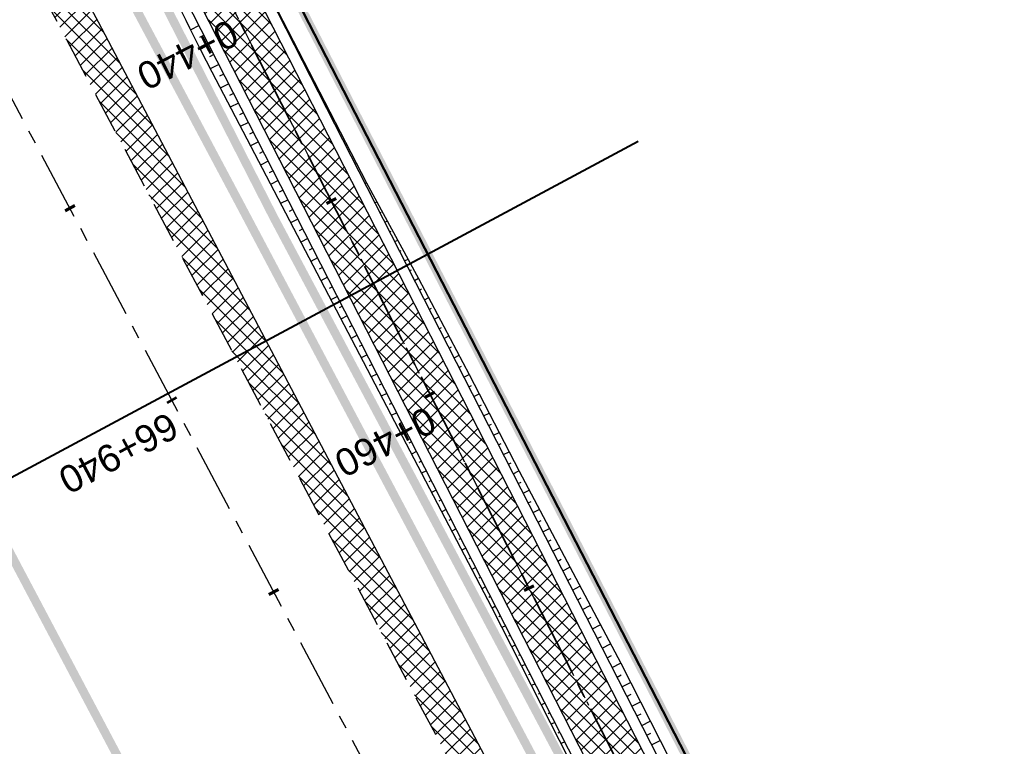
# Model space of a CAD drawing. Header units: metres. Extents: x 7529682 to 7533751, y 5721195 to 5727842.
# Tile 189 of 210: x 7529913 to 7529958, y 5727375 to 5727408. Entities that reach past the tile are written whole.
import ezdxf

# ---------------------------------------------------------------- set-up
doc = ezdxf.new("R2010")
doc.units = ezdxf.units.M
for name, pattern in [('817-dzialki-09-05-04$0$HIDDEN', [0.375, 0.25, -0.125]), ('ACAD_ISO05W100', [33, 24, -3, 0, -3, 0, -3]), ('CENTER', [50.8, 31.75, -6.35, 6.35, -6.35]), ('CENTER2', [28.575, 19.05, -3.175, 3.175, -3.175]), ('HIDDEN', [9.525, 6.35, -3.175])]:
    doc.linetypes.add(name, pattern=pattern)
for name, color, linetype in [('C-DROGI-SYTUACJA', 7, 'Continuous'), ('C-DROGI-SYTUACJA-ETYKIETY', 7, 'Continuous'), ('D-hatch-pobocza', 131, 'Continuous'), ('D-pobocza', 60, 'Continuous'), ('D-rowy', 160, 'Continuous'), ('D-skarpa', 2, 'Continuous'), ('D-skarpa-kreskowanie', 2, 'Continuous')]:
    doc.layers.add(name, color=color, linetype=linetype)
for name, color, linetype, lineweight, true_color in [('D-ewidencja-numery', 7, 'Continuous', 50, 0x40ff00), ('D-hatch-ciag-pieszo-rowerowy', 7, 'Continuous', 13, 0xff9f80), ('D-LR-etap-III', 7, '817-dzialki-09-05-04$0$HIDDEN', 50, 0x00008f), ('D-typowe', 7, 'Continuous', 40, 0x0061c2)]:
    doc.layers.add(name, color=color, linetype=linetype, lineweight=lineweight, true_color=true_color)
for name, color, linetype, lineweight in [('D-krawędzie', 3, 'Continuous', 30), ('D-obrzeża', 2, 'Continuous', 30), ('D-oś', 10, 'CENTER', 30), ('D-pas-drogowy', 7, 'ACAD_ISO05W100', 50)]:
    doc.layers.add(name, color=color, linetype=linetype, lineweight=lineweight)
doc.layers.add('poprzeczki', color=7, linetype='Continuous', true_color=0x0000c7)
doc.styles.get("Standard").update_dxf_attribs({"font": 'arial.ttf'})
pattern_1 = [(45, (0, 0), (-0.33675960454, 0.33675960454), []), (135, (0, 0), (-0.33675960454, -0.33675960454), [])]

# ---------------------------------------------------------------- blocks, each defined once
blk = doc.blocks.new('AeccTickLine')
at = {"color": 0, "linetype": 'ByBlock', "lineweight": -2}
blk.add_line((0, 1), (0, -1), dxfattribs=at)

msp = doc.modelspace()

# ---------------------------------------------------------------- hatches: boundary and pattern name
at = {"layer": 'D-hatch-ciag-pieszo-rowerowy'}
h = msp.add_hatch(dxfattribs=at)
h.set_pattern_fill('ANSI37', color=256, scale=0.15, style=0)
h.set_pattern_definition(pattern_1)
h.paths.add_polyline_path([(7529994.115, 5727270.039), (7529996.409, 5727271.048), (7529995.888, 5727272.04), (7529987.333, 5727287.9), (7529970.791, 5727319.398), (7529945.39, 5727367.318), (7529919.647, 5727417.711), (7529903.693, 5727447.921), (7529879.894, 5727492.595), (7529862.565, 5727525.262), (7529859.536, 5727525.637), (7529877.686, 5727491.422), (7529901.485, 5727446.75), (7529917.429, 5727416.559), (7529943.172, 5727366.164), (7529968.58, 5727318.231), (7529985.127, 5727286.725), (7529993.681, 5727270.865)])
at = {"layer": 'D-hatch-pobocza'}
h = msp.add_hatch(dxfattribs=at)
h.set_pattern_fill('ANSI37', color=256, scale=0.15, style=0)
h.set_pattern_definition(pattern_1)
h.paths.add_polyline_path([(7529905.34, 5727429.09), (7529892.28, 5727453.58), (7529881.53, 5727473.69), (7529872.27, 5727491.4), (7529857.46, 5727519.14), (7529841.38, 5727549.79), (7529827.75, 5727575.78), (7529816.4, 5727596.89), (7529800.43, 5727627.4), (7529788.07, 5727650.98), (7529775.85, 5727673.83), (7529761.3, 5727701.31), (7529749.89, 5727722.83), (7529745.5, 5727731.66), (7529738.971, 5727744.085), (7529737.465, 5727743.316), (7529742.213, 5727734.302), (7529762.326, 5727696.274), (7529777.785, 5727667.006), (7529799.322, 5727626.3), (7529822.193, 5727583.156), (7529846.924, 5727536.347), (7529864.752, 5727502.663), (7529900.459, 5727434.965), (7529935.352, 5727369.308), (7529971.476, 5727300.786), (7529988.361, 5727268.841), (7529990.28, 5727268.6), (7529990.329, 5727268.617), (7529981.66, 5727284.96), (7529968.42, 5727309.6), (7529956.4, 5727332.85), (7529943.52, 5727357.04), (7529932.32, 5727378.32), (7529916.68, 5727408.01)])

# ---------------------------------------------------------------- linework, layer by layer
at = {"layer": 'C-DROGI-SYTUACJA', "color": 10, "linetype": 'CENTER2', "lineweight": 35, "ltscale": 0.2}
msp.add_lwpolyline([(7529714.301, 5727795.865), (7529735.169, 5727756.456, 0.071658), (7529738.529, 5727751.848), (7529739.732, 5727750.614, -0.071785), (7529743.098, 5727745.997), (7529747.739, 5727737.221), (7529774.913, 5727685.825), (7529793.855, 5727649.915), (7529812.38, 5727615.415), (7529837.757, 5727568.892), (7529857.658, 5727531.843), (7529878.79, 5727492.008), (7529902.589, 5727447.335), (7529918.538, 5727417.135), (7529944.281, 5727366.741), (7529969.685, 5727318.815), (7529986.23, 5727287.312), (7529994.785, 5727271.452), (7530014.919, 5727233.118)], format="xyb", dxfattribs=at)
at = {"layer": 'D-ewidencja-numery', "color": 12, "ltscale": 15, "true_color": 0xc70000}
msp.add_lwpolyline([(7529715.573, 5727792.968), (7529717.68, 5727794.024), (7529736.275, 5727758.647), (7529744.511, 5727750.406), (7529750.283, 5727738.55), (7529777.109, 5727687.569), (7529796.515, 5727651.33), (7529814.938, 5727616.793), (7529839.007, 5727572.304), (7529860.618, 5727532.509), (7529882.349, 5727491.504), (7529904.865, 5727449.096), (7529920.747, 5727418.885), (7529946.677, 5727368.547), (7529972.025, 5727320.573), (7529987.74, 5727290.153), (7529996.497, 5727273.662), (7530017.541, 5727234.203)], dxfattribs=at)
at = {"layer": 'D-krawędzie', "linetype": 'HIDDEN', "ltscale": 0.3}
msp.add_lwpolyline([(7529737.465, 5727743.316), (7529742.213, 5727734.302), (7529762.326, 5727696.274), (7529777.785, 5727667.006), (7529799.322, 5727626.3), (7529822.193, 5727583.156), (7529846.924, 5727536.347), (7529864.752, 5727502.663), (7529900.459, 5727434.965), (7529935.352, 5727369.308), (7529971.476, 5727300.786), (7530006.702, 5727234.141)], dxfattribs=at)
at = {"layer": 'D-LR-etap-III', "ltscale": 10, "flags": 128}
msp.add_lwpolyline([(7531750.474, 5723895.103, 0.4, 0.4, 0), (7531750.505, 5723895.13, 0.4, 0.4, 0), (7531682.71, 5724022.92, 0.4, 0.4, 0), (7531619.177, 5724147.204, 0.4, 0.4, 0), (7531592.309, 5724198.489, 0.4, 0.4, 0), (7531553.264, 5724272.919, 0.4, 0.4, 0), (7531504.02, 5724366.79, 0.4, 0.4, 0), (7531482.09, 5724407.62, 0.4, 0.4, 0), (7531412.35, 5724541.183, 0.4, 0.4, 0), (7531388.464, 5724586.93, 0.4, 0.4, 0), (7531345.12, 5724669.94, 0.4, 0.4, 0), (7531127.66, 5725081.67, 0.4, 0.4, 0), (7531059.253, 5725211.041, 0.4, 0.4, 0), (7531008.007, 5725307.954, 0.4, 0.4, 0), (7530964.182, 5725390.836, 0.4, 0.4, 0), (7530914.557, 5725484.684, 0.4, 0.4, 0), (7530865.243, 5725577.494, 0.4, 0.4, 0), (7530840.085, 5725624.059, 0.4, 0.4, 0), (7530802.56, 5725694.925, 0.4, 0.4, 0), (7530755.54, 5725787.51, 0.4, 0.4, 0), (7530708.718, 5725876.303, 0.4, 0.4, 0), (7530695.12, 5725902.09, 0.4, 0.4, 0), (7530642.914, 5726001.078, 0.4, 0.4, 0), (7530634.935, 5726016.147, 0.4, 0.4, 0), (7530610.82, 5726061.93, 0.4, 0.4, 0), (7530610.82, 5726061.93, 0.4, 0.4, 0), (7530607.21, 5726063.51, 0.4, 0.4, 0), (7530597.42, 5726080.68, 0.4, 0.4, 0), (7530591.16, 5726088.44, 0.4, 0.4, 0), (7530581.28, 5726107.21, 0.4, 0.4, 0), (7530571.29, 5726130.56, 0.4, 0.4, 0), (7530549.555, 5726171.527, 0.4, 0.4, 0), (7530531.014, 5726206.474, 0.4, 0.4, 0), (7530516.461, 5726236.017, 0.4, 0.4, 0), (7530500.799, 5726266.141, 0.4, 0.4, 0), (7530491.35, 5726283.94, 0.4, 0.4, 0), (7530482.4, 5726303.41, 0.4, 0.4, 0), (7530482.4, 5726303.41, 0.4, 0.4, 0), (7530450.41, 5726357.28, 0.4, 0.4, 0), (7530397.759, 5726458.5, 0.4, 0.4, 0), (7530334.708, 5726583.665, 0.4, 0.4, 0), (7530303.939, 5726645.168, 0.4, 0.4, 0), (7530300.51, 5726651.778, 0.4, 0.4, 0), (7530289.214, 5726671.967, 0.4, 0.4, 0), (7530281.54, 5726685.57, 0.4, 0.4, 0), (7530261.371, 5726724.163, 0.4, 0.4, 0), (7530254.03, 5726738.21, 0.4, 0.4, 0), (7530197.22, 5726845.06, 0.4, 0.4, 0), (7530194.71, 5726849.15, 0.4, 0.4, 0), (7530195.92, 5726850.75, 0.4, 0.4, 0), (7530170.547, 5726892.961, 0.4, 0.4, 0), (7530143.175, 5726945.066, 0.4, 0.4, 0), (7530105.06, 5727018.32, 0.4, 0.4, 0), (7530100.06, 5727027.16, 0.4, 0.4, 0), (7530062.319, 5727099.625, 0.4, 0.4, 0), (7530015.379, 5727189.42, 0.4, 0.4, 0), (7529983.208, 5727250.207, 0.4, 0.4, 0), (7529953.284, 5727306.747, 0.4, 0.4, 0), (7529900.671, 5727406.159, 0.4, 0.4, 0), (7529890.63, 5727425.131, 0.4, 0.4, 0), (7529875.155, 5727454.426, 0.4, 0.4, 0), (7529857.56, 5727487.787, 0.4, 0.4, 0), (7529835.194, 5727530.193, 0.4, 0.4, 0), (7529811.741, 5727574.662, 0.4, 0.4, 0), (7529792.102, 5727611.923, 0.4, 0.4, 0), (7529768.066, 5727657.47, 0.4, 0.4, 0), (7529755.211, 5727682.131, 0.4, 0.4, 0), (7529753.31, 5727681.13, 0.4, 0.4, 0), (7529739.21, 5727707.77, 0.4, 0.4, 0), (7529735.395, 5727711.252, 0.4, 0.4, 0), (7529725.42, 5727730.2, 0.4, 0.4, 0), (7529723.55, 5727729.88, 0.4, 0.4, 0), (7529695.567, 5727782.932, 0.4, 0.4, 0), (7529717.68, 5727794.024, 0.4, 0.4, 0), (7529736.275, 5727758.647, 0.4, 0.4, 0), (7529736.275, 5727758.647, 0.4, 0.4, 0), (7529744.511, 5727750.406, 0.4, 0.4, 0), (7529744.511, 5727750.406, 0.4, 0.4, 0), (7529750.283, 5727738.55, 0.4, 0.4, 0), (7529777.109, 5727687.569, 0.4, 0.4, 0), (7529796.515, 5727651.33, 0.4, 0.4, 0), (7529814.938, 5727616.793, 0.4, 0.4, 0), (7529839.007, 5727572.304, 0.4, 0.4, 0), (7529860.618, 5727532.509, 0.4, 0.4, 0), (7529882.349, 5727491.504, 0.4, 0.4, 0), (7529904.865, 5727449.096, 0.4, 0.4, 0), (7529920.747, 5727418.885, 0.4, 0.4, 0), (7529946.677, 5727368.547, 0.4, 0.4, 0), (7529972.025, 5727320.573, 0.4, 0.4, 0), (7529987.74, 5727290.153, 0.4, 0.4, 0), (7529996.497, 5727273.662, 0.4, 0.4, 0), (7530017.541, 5727234.203, 0.4, 0.4, 0), (7530033.054, 5727204.864, 0.4, 0.4, 0), (7530051.623, 5727170.223, 0.4, 0.4, 0), (7530069.277, 5727137.016, 0.4, 0.4, 0), (7530089.385, 5727097.534, 0.4, 0.4, 0), (7530109.713, 5727060.747, 0.4, 0.4, 0), (7530136.77, 5727011.64, 0.4, 0.4, 0), (7530162.447, 5726962.744, 0.4, 0.4, 0), (7530187.674, 5726916.992, 0.4, 0.4, 0), (7530207.821, 5726879.335, 0.4, 0.4, 0), (7530230.626, 5726834.519, 0.4, 0.4, 0), (7530262.288, 5726776.618, 0.4, 0.4, 0), (7530277.51, 5726760.213, 0.4, 0.4, 0), (7530286.037, 5726744.107, 0.4, 0.4, 0), (7530288.097, 5726735.884, 0.4, 0.4, 0), (7530290.394, 5726725.047, 0.4, 0.4, 0), (7530296.177, 5726713.583, 0.4, 0.4, 0), (7530302.726, 5726701.182, 0.4, 0.4, 0), (7530325.685, 5726657.466, 0.4, 0.4, 0), (7530343.244, 5726623.649, 0.4, 0.4, 0), (7530360.23, 5726591.747, 0.4, 0.4, 0), (7530383.209, 5726548.059, 0.4, 0.4, 0), (7530406.018, 5726503.606, 0.4, 0.4, 0), (7530427.465, 5726462.62, 0.4, 0.4, 0), (7530447.928, 5726424.388, 0.4, 0.4, 0), (7530471.127, 5726379.921, 0.4, 0.4, 0), (7530490.501, 5726343.033, 0.4, 0.4, 0), (7530509.499, 5726306.733, 0.4, 0.4, 0), (7530529.89, 5726267.244, 0.4, 0.4, 0), (7530543.852, 5726238.99, 0.4, 0.4, 0), (7530554.809, 5726218.944, 0.4, 0.4, 0), (7530559.027, 5726212.223, 0.4, 0.4, 0), (7530563.061, 5726206.41, 0.4, 0.4, 0), (7530566.934, 5726200.464, 0.4, 0.4, 0), (7530569.771, 5726194.902, 0.4, 0.4, 0), (7530571.473, 5726191.282, 0.4, 0.4, 0), (7530572.839, 5726188.025, 0.4, 0.4, 0), (7530575.295, 5726182.035, 0.4, 0.4, 0), (7530579.737, 5726173.306, 0.4, 0.4, 0), (7530583.3, 5726167.41, 0.4, 0.4, 0), (7530593.4, 5726163.33, 0.4, 0.4, 0), (7530598.618, 5726155.264, 0.4, 0.4, 0), (7530608.258, 5726140.497, 0.4, 0.4, 0), (7530603.27, 5726136.83, 0.4, 0.4, 0), (7530606.53, 5726131.84, 0.4, 0.4, 0), (7530604.239, 5726124.217, 0.4, 0.4, 0), (7530605.847, 5726121.63, 0.4, 0.4, 0), (7530608.972, 5726116.164, 0.4, 0.4, 0), (7530618.114, 5726097.791, 0.4, 0.4, 0), (7530651.213, 5726034.96, 0.4, 0.4, 0), (7530670.244, 5725998.611, 0.4, 0.4, 0), (7530698.075, 5725945.953, 0.4, 0.4, 0), (7530716.506, 5725911.305, 0.4, 0.4, 0), (7530735.223, 5725875.667, 0.4, 0.4, 0), (7530752.504, 5725842.155, 0.4, 0.4, 0), (7530778.311, 5725793.501, 0.4, 0.4, 0), (7530797.5, 5725756.382, 0.4, 0.4, 0), (7530812.519, 5725728.289, 0.4, 0.4, 0), (7530820.039, 5725713.16, 0.4, 0.4, 0), (7530822.422, 5725710.194, 0.4, 0.4, 0), (7530833.155, 5725688.801, 0.4, 0.4, 0), (7530849.629, 5725656.159, 0.4, 0.4, 0), (7530867.983, 5725621.964, 0.4, 0.4, 0), (7530872.63, 5725612.888, 0.4, 0.4, 0), (7530880.354, 5725597.595, 0.4, 0.4, 0), (7530883.839, 5725593.389, 0.4, 0.4, 0), (7530891.782, 5725587.763, 0.4, 0.4, 0), (7530895.039, 5725584.281, 0.4, 0.4, 0), (7530897.034, 5725580.941, 0.4, 0.4, 0), (7530900.952, 5725579.946, 0.4, 0.4, 0), (7530904.81, 5725571.977, 0.4, 0.4, 0), (7530903.682, 5725568.566, 0.4, 0.4, 0), (7530908.901, 5725558.845, 0.4, 0.4, 0), (7530910.252, 5725545.672, 0.4, 0.4, 0), (7530912.873, 5725538.646, 0.4, 0.4, 0), (7530945.278, 5725478.464, 0.4, 0.4, 0), (7530959.692, 5725450.246, 0.4, 0.4, 0), (7531002.827, 5725368.192, 0.4, 0.4, 0), (7531044.704, 5725290.314, 0.4, 0.4, 0), (7531064.099, 5725253.213, 0.4, 0.4, 0), (7531083.01, 5725216.678, 0.4, 0.4, 0), (7531113.013, 5725158.466, 0.4, 0.4, 0), (7531137.364, 5725113.071, 0.4, 0.4, 0), (7531150.831, 5725086.712, 0.4, 0.4, 0), (7531159.746, 5725076.641, 0.4, 0.4, 0), (7531166.31, 5725074.58, 0.4, 0.4, 0), (7531172.29, 5725062.58, 0.4, 0.4, 0), (7531170.59, 5725055.606, 0.4, 0.4, 0), (7531173.733, 5725044.081, 0.4, 0.4, 0), (7531215.342, 5724964.86, 0.4, 0.4, 0), (7531238.054, 5724921.685, 0.4, 0.4, 0), (7531262.39, 5724875.283, 0.4, 0.4, 0), (7531295.587, 5724811.266, 0.4, 0.4, 0), (7531348.488, 5724712.363, 0.4, 0.4, 0), (7531363.741, 5724682.684, 0.4, 0.4, 0), (7531366.987, 5724675.865, 0.4, 0.4, 0), (7531382.541, 5724646.111, 0.4, 0.4, 0), (7531401.299, 5724610.875, 0.4, 0.4, 0), (7531428.965, 5724558.862, 0.4, 0.4, 0), (7531449.111, 5724520.398, 0.4, 0.4, 0), (7531477.293, 5724465.831, 0.4, 0.4, 0), (7531500.996, 5724421.113, 0.4, 0.4, 0), (7531512.122, 5724400.549, 0.4, 0.4, 0), (7531513.782, 5724396.757, 0.4, 0.4, 0), (7531526.32, 5724379.39, 0.4, 0.4, 0), (7531566.784, 5724302.736, 0.4, 0.4, 0), (7531612.277, 5724225.61, 0.4, 0.4, 0), (7531620.493, 5724210.548, 0.4, 0.4, 0), (7531631.578, 5724196.258, 0.4, 0.4, 0), (7531653.484, 5724152.434, 0.4, 0.4, 0), (7531661.151, 5724128.494, 0.4, 0.4, 0), (7531673.881, 5724101.186, 0.4, 0.4, 0), (7531684.691, 5724081.184, 0.4, 0.4, 0), (7531699.212, 5724051.17, 0.4, 0.4, 0), (7531704.034, 5724040.584, 0.4, 0.4, 0), (7531704.034, 5724040.584, 0.4, 0.4, 0), (7531703.913, 5724037.17, 0.4, 0.4, 0), (7531736.42, 5723969.232, 0.4, 0.4, 0), (7531738.285, 5723967.699, 0.4, 0.4, 0), (7531742.181, 5723962.346, 0.4, 0.4, 0), (7531744.286, 5723958.616, 0.4, 0.4, 0), (7531755.393, 5723944.193, 0.4, 0.4, 0), (7531758.69, 5723936.76, 0.4, 0.4, 0), (7531780.08, 5723929.25, 0.4, 0.4, 0), (7531792.612, 5723906.338, 0.4, 0.4, 0), (7531792.612, 5723906.338, 0.4, 0.4, 0), (7531756.962, 5723883.055, 0.4, 0.4, 0), (7531750.46, 5723895.13, 0.4, 0.4, 0), (7531750.46, 5723895.13, 0, 0, 0)], format="xyseb", dxfattribs=at)
at = {"layer": 'D-obrzeża'}
for points in [[(7529996.408, 5727271.05), (7529995.888, 5727272.04), (7529987.333, 5727287.9), (7529970.791, 5727319.398), (7529945.39, 5727367.318), (7529919.647, 5727417.711), (7529903.693, 5727447.921), (7529879.894, 5727492.595), (7529858.761, 5727532.432), (7529838.856, 5727569.487), (7529813.479, 5727616.01), (7529794.958, 5727650.503), (7529776.019, 5727686.408), (7529748.844, 5727737.805), (7529744.118, 5727746.741, 0.071785), (7529740.753, 5727751.358), (7529739.549, 5727752.592, -0.071658), (7529736.189, 5727757.2), (7529717.235, 5727792.995)], [(7530013.813, 5727232.534), (7529993.681, 5727270.865), (7529985.127, 5727286.725), (7529968.58, 5727318.231), (7529943.172, 5727366.164), (7529917.429, 5727416.559), (7529901.485, 5727446.75), (7529877.686, 5727491.422), (7529856.555, 5727531.255), (7529836.657, 5727568.297), (7529811.281, 5727614.82), (7529792.751, 5727649.328), (7529773.808, 5727685.242), (7529746.633, 5727736.639), (7529746.633, 5727736.639), (7529742.077, 5727745.253, 0.071785), (7529738.712, 5727749.87), (7529737.508, 5727751.104, -0.071658), (7529734.148, 5727755.712), (7529715.008, 5727791.858)]]:
    msp.add_lwpolyline(points, format="xyb", dxfattribs=at)
at = {"layer": 'D-oś', "ltscale": 0.1}
msp.add_lwpolyline([(7530003.607, 5727232.506), (7529968.381, 5727299.153), (7529932.259, 5727367.671), (7529897.365, 5727433.327), (7529861.657, 5727501.028), (7529843.829, 5727534.712), (7529819.1, 5727581.518), (7529796.228, 5727624.663), (7529774.69, 5727665.371), (7529759.232, 5727694.637), (7529739.12, 5727732.663), (7529700.238, 5727806.043)], dxfattribs=at)
at = {"layer": 'D-oś', "ltscale": 0.03}
msp.add_lwpolyline([(7529714.301, 5727795.865), (7529735.169, 5727756.456, 0.071658), (7529738.529, 5727751.848), (7529739.732, 5727750.614, -0.071785), (7529743.098, 5727745.997), (7529747.739, 5727737.221), (7529774.913, 5727685.825), (7529793.855, 5727649.915), (7529812.38, 5727615.415), (7529837.757, 5727568.892), (7529857.658, 5727531.843), (7529878.79, 5727492.008), (7529902.589, 5727447.335), (7529918.538, 5727417.135), (7529944.281, 5727366.741), (7529969.685, 5727318.815), (7529986.23, 5727287.312), (7529994.785, 5727271.452), (7530014.919, 5727233.118)], format="xyb", dxfattribs=at)
at = {"layer": 'D-pas-drogowy', "ltscale": 0.2, "flags": 128}
msp.add_lwpolyline([(7531633.019, 5724182.834, 0.4, 0.4, 0), (7531617.559, 5724211.608, 0.4, 0.4, 0), (7531566.784, 5724302.736, 0.4, 0.4, 0), (7531538.419, 5724356.47, 0.4, 0.4, 0), (7531526.32, 5724379.39, 0.4, 0.4, 0), (7531516.102, 5724393.607, 0.4, 0.4, 0.001485), (7531513.78, 5724396.838, 0.4, 0.4, 0), (7531501.87, 5724413.41, 0.4, 0.4, 0), (7531474.926, 5724464.508, 0.4, 0.4, 0), (7531446.2, 5724518.992, 0.4, 0.4, 0), (7531424.962, 5724559.262, 0.4, 0.4, 0), (7531398.444, 5724609.566, 0.4, 0.4, 0), (7531379.647, 5724645.216, 0.4, 0.4, 0), (7531365.23, 5724672.56, 0.4, 0.4, 0), (7531341.306, 5724717.915, 0.4, 0.4, 0), (7531312.9, 5724771.789, 0.4, 0.4, 0), (7531292.591, 5724810.307, 0.4, 0.4, 0), (7531259.392, 5724873.271, 0.4, 0.4, 0), (7531233.74, 5724921.923, 0.4, 0.4, 0), (7531203.073, 5724980.092, 0.4, 0.4, 0), (7531173.471, 5725036.225, 0.4, 0.4, 0), (7531168.27, 5725046.09, 0.4, 0.4, 0), (7531172.29, 5725062.58, 0.4, 0.4, 0), (7531166.31, 5725074.58, 0.4, 0.4, 0), (7531150.32, 5725079.6, 0.4, 0.4, 0), (7531141.5, 5725096.43, 0.4, 0.4, 0), (7531109.312, 5725157.814, 0.4, 0.4, 0), (7531086.641, 5725201.048, 0.4, 0.4, 0), (7531059.198, 5725253.384, 0.4, 0.4, 0), (7531028.207, 5725312.489, 0.4, 0.4, 0), (7530999.105, 5725367.99, 0.4, 0.4, 0), (7530956.248, 5725449.725, 0.4, 0.4, 0), (7530924.398, 5725510.464, 0.4, 0.4, 0), (7530897.51, 5725561.74, 0.4, 0.4, 0), (7530894.46, 5725566.14, 0.4, 0.4, 0), (7530892.16, 5725570.49, 0.4, 0.4, 0), (7530869.363, 5725613.307, 0.4, 0.4, 0), (7530861.694, 5725627.705, 0.4, 0.4, 0), (7530852.74, 5725644.52, 0.4, 0.4, 0), (7530831.51, 5725684.2, 0.4, 0.4, 0), (7530811.13, 5725722.52, 0.4, 0.4, 0), (7530792.348, 5725757.941, 0.4, 0.4, 0), (7530768.03, 5725803.8, 0.4, 0.4, 0), (7530748.769, 5725840.179, 0.4, 0.4, 0), (7530727.7, 5725879.97, 0.4, 0.4, 0), (7530712.098, 5725909.545, 0.4, 0.4, 0), (7530693.644, 5725944.645, 0.4, 0.4, 0), (7530665.702, 5725997.539, 0.4, 0.4, 0), (7530641.76, 5726042.88, 0.4, 0.4, 0), (7530616.5, 5726091.48, 0.4, 0.4, 0), (7530604.628, 5726114.32, 0.4, 0.4, -0.007763), (7530602.5, 5726118.43, 0.4, 0.4, 0), (7530603.992, 5726123.395, 0.4, 0.4, 0), (7530606.53, 5726131.84, 0.4, 0.4, 0), (7530603.27, 5726136.83, 0.4, 0.4, 0), (7530593.776, 5726151.369, 0.4, 0.4, 0), (7530590.203, 5726156.84, 0.4, 0.4, 0), (7530583.3, 5726167.41, 0.4, 0.4, 0), (7530580.578, 5726170.428, 0.4, 0.4, 0), (7530575.85, 5726175.67, 0.4, 0.4, 0), (7530569.01, 5726186.66, 0.4, 0.4, 0), (7530562.555, 5726199.189, 0.4, 0.4, 0), (7530555.67, 5726211.39, 0.4, 0.4, 0), (7530548.29, 5726224.23, 0.4, 0.4, 0), (7530540.58, 5726237.71, 0.4, 0.4, 0), (7530532.68, 5726252.65, 0.4, 0.4, 0), (7530524.06, 5726269.35, 0.4, 0.4, 0), (7530502.82, 5726309.91, 0.4, 0.4, 0), (7530488.83, 5726336.63, 0.4, 0.4, 0), (7530466.03, 5726380.16, 0.4, 0.4, 0), (7530438.47, 5726432.77, 0.4, 0.4, 0), (7530424.53, 5726459.09, 0.4, 0.4, 0), (7530401.63, 5726502.97, 0.4, 0.4, 0), (7530383.38, 5726538.06, 0.4, 0.4, 0), (7530353.97, 5726593.52, 0.4, 0.4, 0), (7530338.47, 5726622.74, 0.4, 0.4, 0), (7530322.01, 5726653.88, 0.4, 0.4, 0), (7530297.54, 5726700.33, 0.4, 0.4, 0), (7530287.38, 5726719.6, 0.4, 0.4, 0), (7530285.95, 5726722.316, 0.4, 0.4, 0), (7530280.26, 5726733.12, 0.4, 0.4, 0), (7530266.73, 5726758.74, 0.4, 0.4, 0), (7530260.42, 5726770.47, 0.4, 0.4, 0), (7530253.25, 5726783.82, 0.4, 0.4, 0), (7530244.95, 5726799.33, 0.4, 0.4, 0), (7530239.39, 5726808.49, 0.4, 0.4, 0), (7530238.29, 5726807.9, 0.4, 0.4, 0), (7530218.11, 5726850.67, 0.4, 0.4, 0), (7530175.907, 5726928.168, 0.4, 0.4, 0), (7530096.68, 5727076.15, 0.4, 0.4, 0), (7530094.68, 5727079.89, 0.4, 0.4, 0), (7530064.597, 5727135.523, 0.4, 0.4, 0), (7530046.731, 5727168.892, 0.4, 0.4, 0), (7530025.803, 5727208.461, 0.4, 0.4, 0), (7530012.847, 5727232.979, 0.4, 0.4, 0), (7529994.15, 5727268.45, 0.4, 0.4, 0), (7529981.671, 5727291.93, 0.4, 0.4, 0), (7529949.89, 5727351.73, 0.4, 0.4, 0), (7529924.75, 5727399.03, 0.4, 0.4, 0), (7529915.516, 5727417.1, 0.4, 0.4, 0), (7529885.83, 5727475.19, 0.4, 0.4, 0), (7529862.56, 5727519.97, 0.4, 0.4, 0), (7529852.985, 5727538.191, 0.4, 0.4, 0), (7529836.513, 5727569.511, 0.4, 0.4, 0), (7529815.369, 5727609.141, 0.4, 0.4, 0), (7529792.795, 5727651.247, 0.4, 0.4, 0), (7529774.199, 5727685.858, 0.4, 0.4, 0), (7529746.966, 5727736.059, 0.4, 0.4, 0), (7529733.92, 5727757.62, 0.4, 0.4, 0), (7529708.607, 5727806.389, 0.4, 0.4, 0), (7529688.492, 5727796.345, 0.4, 0.4, 0), (7529723.55, 5727729.88, 0.4, 0.4, 0), (7529725.42, 5727730.2, 0.4, 0.4, 0), (7529735.38, 5727711.28, 0.4, 0.4, 0), (7529739.21, 5727707.77, 0.4, 0.4, 0), (7529753.31, 5727681.13, 0.4, 0.4, 0), (7529755.178, 5727682.114, 0.4, 0.4, 0), (7529792.102, 5727611.923, 0.4, 0.4, 0), (7529811.741, 5727574.662, 0.4, 0.4, 0), (7529835.194, 5727530.193, 0.4, 0.4, 0), (7529857.56, 5727487.787, 0.4, 0.4, 0), (7529875.155, 5727454.426, 0.4, 0.4, 0), (7529890.63, 5727425.131, 0.4, 0.4, 0), (7529900.671, 5727406.159, 0.4, 0.4, 0), (7529953.284, 5727306.747, 0.4, 0.4, 0), (7529983.208, 5727250.207, 0.4, 0.4, 0), (7530015.379, 5727189.42, 0.4, 0.4, 0), (7530062.319, 5727099.625, 0.4, 0.4, 0), (7530100.06, 5727027.16, 0.4, 0.4, 0), (7530105.06, 5727018.32, 0.4, 0.4, 0), (7530143.175, 5726945.066, 0.4, 0.4, 0), (7530170.547, 5726892.961, 0.4, 0.4, 0), (7530195.92, 5726850.75, 0.4, 0.4, 0), (7530194.71, 5726849.15, 0.4, 0.4, 0), (7530197.22, 5726845.06, 0.4, 0.4, 0), (7530254.03, 5726738.21, 0.4, 0.4, 0), (7530261.371, 5726724.163, 0.4, 0.4, 0), (7530281.54, 5726685.57, 0.4, 0.4, 0), (7530289.214, 5726671.967, 0.4, 0.4, 0), (7530300.51, 5726651.778, 0.4, 0.4, 0), (7530303.939, 5726645.168, 0.4, 0.4, 0), (7530334.708, 5726583.665, 0.4, 0.4, 0), (7530397.759, 5726458.5, 0.4, 0.4, 0), (7530450.41, 5726357.28, 0.4, 0.4, 0), (7530482.4, 5726303.41, 0.4, 0.4, 0), (7530483.688, 5726301.003, 0.4, 0.4, 0), (7530491.35, 5726283.94, 0.4, 0.4, 0), (7530512.67, 5726243.78, 0.4, 0.4, 0), (7530529.43, 5726209.46, 0.4, 0.4, 0), (7530571.29, 5726130.56, 0.4, 0.4, 0), (7530581.28, 5726107.21, 0.4, 0.4, 0), (7530591.16, 5726088.44, 0.4, 0.4, 0), (7530597.42, 5726080.68, 0.4, 0.4, 0), (7530607.21, 5726063.51, 0.4, 0.4, 0), (7530610.82, 5726061.93, 0.4, 0.4, 0), (7530634.935, 5726016.147, 0.4, 0.4, 0), (7530642.914, 5726001.078, 0.4, 0.4, 0), (7530695.12, 5725902.09, 0.4, 0.4, 0), (7530708.718, 5725876.303, 0.4, 0.4, 0), (7530755.54, 5725787.51, 0.4, 0.4, 0), (7530802.56, 5725694.925, 0.4, 0.4, 0), (7530840.085, 5725624.059, 0.4, 0.4, 0), (7530865.243, 5725577.494, 0.4, 0.4, 0), (7530914.557, 5725484.684, 0.4, 0.4, 0), (7530964.182, 5725390.836, 0.4, 0.4, 0), (7531008.007, 5725307.954, 0.4, 0.4, 0), (7531059.253, 5725211.041, 0.4, 0.4, 0), (7531127.66, 5725081.67, 0.4, 0.4, 0), (7531345.12, 5724669.94, 0.4, 0.4, 0), (7531388.464, 5724586.93, 0.4, 0.4, 0), (7531412.35, 5724541.183, 0.4, 0.4, 0), (7531482.09, 5724407.62, 0.4, 0.4, 0), (7531504.02, 5724366.79, 0.4, 0.4, 0), (7531519.374, 5724337.52, 0.4, 0.4, 0), (7531563.749, 5724252.932, 0.4, 0.4, 0), (7531602.175, 5724179.681, 0.4, 0.4, 0), (7531619.177, 5724147.204, 0.4, 0.4, 0), (7531625.038, 5724135.635, 0.4, 0.4, 0), (7531656.796, 5724073.316, 0.4, 0.4, 0), (7531675.12, 5724037.36, 0.4, 0.4, 0), (7531682.71, 5724022.92, 0.4, 0.4, 0), (7531705.565, 5723979.811, 0.4, 0.4, 0), (7531736.606, 5723921.262, 0.4, 0.4, 0), (7531750.46, 5723895.13, 0.4, 0.4, 0), (7531740.77, 5723886.56, 0.4, 0.4, 0), (7531732.86, 5723885, 0.4, 0.4, 0), (7531722.18, 5723887.77, 0.4, 0.4, 0), (7531729.87, 5723862.17, 0.4, 0.4, 0), (7531742.92, 5723861.93, 0.4, 0.4, 0), (7531763.71, 5723859.52, 0.4, 0.4, 0), (7531768.42, 5723854.12, 0.4, 0.4, 0), (7531787.42, 5723817.97, 0.4, 0.4, 0), (7531795.57, 5723809.82, 0.4, 0.4, 0), (7531816.347, 5723819.85, 0.4, 0.4, 0), (7531816.347, 5723819.85, 0.4, 0.4, 0), (7531805.06, 5723843.23, 0.4, 0.4, 0), (7531803.61, 5723886.23, 0.4, 0.4, 0), (7531803.61, 5723886.23, 0.4, 0.4, 0), (7531780.08, 5723929.25, 0.4, 0.4, 0), (7531758.69, 5723936.76, 0.4, 0.4, 0), (7531749.359, 5723946.412, 0.4, 0.4, 0), (7531742.71, 5723953.29, 0.4, 0.4, 0), (7531735.177, 5723967.878, 0.4, 0.4, 0), (7531722.37, 5723992.68, 0.4, 0.4, 0), (7531705.042, 5724030.886, 0.4, 0.4, 0), (7531699.47, 5724043.17, 0.4, 0.4, 0), (7531692.69, 5724058.11, 0.4, 0.4, 0), (7531679.672, 5724084.017, 0.4, 0.4, 0), (7531674.55, 5724094.21, 0.4, 0.4, 0), (7531666.633, 5724114.003, 0.4, 0.4, 0), (7531649, 5724153.82, 0.4, 0.4, 0), (7531641.49, 5724149.34, 0.4, 0.4, 0), (7531626.04, 5724179.34, 0.4, 0.4, 0), (7531633.03, 5724182.84, 0, 0, 0)], format="xyseb", dxfattribs=at)
at = {"layer": 'D-pobocza'}
for points in [[(7529719.962, 5727788.914), (7529736.631, 5727757.434, 0.071658), (7529739.907, 5727752.941), (7529741.111, 5727751.707, -0.071785), (7529744.56, 5727746.975), (7529749.286, 5727738.039), (7529776.461, 5727686.642), (7529795.4, 5727650.738), (7529813.919, 5727616.248), (7529839.296, 5727569.725), (7529859.202, 5727532.667), (7529880.335, 5727492.83), (7529904.135, 5727448.155), (7529920.091, 5727417.942), (7529945.833, 5727367.549), (7529971.233, 5727319.631), (7529987.775, 5727288.135), (7529996.33, 5727272.275), (7529996.866, 5727271.253)], [(7529718.045, 5727785.054), (7529733.706, 5727755.478, 0.071658), (7529737.151, 5727750.754), (7529738.354, 5727749.521, -0.071785), (7529741.635, 5727745.019), (7529746.191, 5727736.405), (7529773.366, 5727685.008), (7529792.31, 5727649.093), (7529810.841, 5727614.582), (7529836.218, 5727568.059), (7529856.114, 5727531.019), (7529877.245, 5727491.187), (7529901.043, 5727446.515), (7529916.985, 5727416.328), (7529942.728, 5727365.933), (7529968.137, 5727317.998), (7529984.685, 5727286.49), (7529993.24, 5727270.63), (7529993.656, 5727269.837)]]:
    msp.add_lwpolyline(points, format="xyb", dxfattribs=at)
at = {"layer": 'D-pobocza', "linetype": 'ByBlock'}
msp.add_lwpolyline([(7529990.329, 5727268.617), (7529981.66, 5727284.96), (7529968.42, 5727309.6), (7529956.4, 5727332.85), (7529943.52, 5727357.04), (7529932.32, 5727378.32), (7529916.68, 5727408.01), (7529905.34, 5727429.09), (7529892.28, 5727453.58), (7529881.53, 5727473.69), (7529872.27, 5727491.4), (7529857.46, 5727519.14), (7529841.38, 5727549.79), (7529827.75, 5727575.78), (7529816.4, 5727596.89), (7529800.43, 5727627.4), (7529788.07, 5727650.98), (7529775.85, 5727673.83), (7529761.3, 5727701.31), (7529749.89, 5727722.83), (7529745.5, 5727731.66), (7529738.971, 5727744.085), (7529737.465, 5727743.316)], dxfattribs=at)
at = {"layer": 'D-rowy', "linetype": 'HIDDEN', "ltscale": 0.1, "const_width": 0.4, "flags": 128}
msp.add_lwpolyline([(7530210.965, 5726857.162), (7530158.809, 5726954.52), (7530122.465, 5727022.753), (7530095.922, 5727072.859), (7530086.314, 5727091.113), (7530063.16, 5727134.709), (7530033.596, 5727190.759), (7530021.34, 5727213.676), (7530002.619, 5727249.036), (7529995.396, 5727262.503), (7529988.789, 5727275.206), (7529976.334, 5727299.006), (7529958.125, 5727333.488), (7529939.362, 5727369.129), (7529923.146, 5727399.734), (7529918.219, 5727408.985), (7529909.126, 5727427.527), (7529905.376, 5727434.673), (7529896.192, 5727451.152), (7529887.557, 5727467.231), (7529877.124, 5727486.657), (7529866.166, 5727506.778), (7529855.76, 5727526.176), (7529840.707, 5727554.898), (7529824.518, 5727585.588), (7529810.515, 5727612.292), (7529795.682, 5727640.077), (7529780.379, 5727668.69), (7529772.315, 5727684.078), (7529762.635, 5727702.447), (7529747.007, 5727732.117), (7529740.676, 5727744.954)], dxfattribs=at)
at = {"layer": 'D-skarpa', "linetype": 'Continuous'}
for points in [[(7529918.615, 5727412.131, -0.013727), (7529921.375, 5727406.728), (7529921.898, 5727405.722), (7529934.782, 5727381.088), (7529937.056, 5727376.634), (7529942.542, 5727365.853), (7529943.911, 5727363.259), (7529945.765, 5727359.746), (7529946.234, 5727358.832), (7529948.588, 5727354.421), (7529958.042, 5727336.796)], [(7529924.932, 5727408.545), (7529929.032, 5727400.609), (7529931.425, 5727396.216), (7529933.758, 5727391.794), (7529936.049, 5727387.349), (7529940.728, 5727378.51), (7529942.996, 5727374.054), (7529946.246, 5727367.745), (7529947.581, 5727365.205), (7529949.38, 5727361.662), (7529949.855, 5727360.751), (7529952.127, 5727356.296), (7529954.467, 5727351.878), (7529956.82, 5727347.466, 0.000197), (7529963.888, 5727334.236)]]:
    msp.add_lwpolyline(points, format="xyb", dxfattribs=at)
at = {"layer": 'D-skarpa-kreskowanie', "linetype": 'Continuous'}
for p, q in [((7529921.317, 5727407.848, 107.758), (7529920.909, 5727407.64, 107.452)), ((7529921.544, 5727407.403, 107.758), (7529921.341, 5727407.299, 107.606)), ((7529925.338, 5727407.716, 107.901), (7529925.319, 5727407.707, 107.888)), ((7529921.772, 5727406.958, 107.759), (7529921.364, 5727406.75, 107.454)), ((7529925.562, 5727407.269, 107.895), (7529925.554, 5727407.265, 107.891)), ((7529921.999, 5727406.513, 107.759), (7529921.797, 5727406.409, 107.607)), ((7529925.79, 5727406.824, 107.889), (7529925.774, 5727406.816, 107.884)), ((7529922.227, 5727406.067, 107.758), (7529921.825, 5727405.862, 107.457)), ((7529926.018, 5727406.379, 107.883), (7529926.01, 5727406.375, 107.883)), ((7529926.229, 5727405.926, 107.881), (7529926.245, 5727405.934, 107.877)), ((7529922.454, 5727405.622, 107.756), (7529922.255, 5727405.52, 107.607)), ((7529926.457, 5727405.48, 107.879), (7529926.465, 5727405.485, 107.874)), ((7529922.682, 5727405.177, 107.754), (7529922.288, 5727404.976, 107.459)), ((7529926.684, 5727405.035, 107.877), (7529926.701, 5727405.044, 107.864)), ((7529922.909, 5727404.731, 107.752), (7529922.714, 5727404.632, 107.606)), ((7529926.912, 5727404.59, 107.875), (7529926.923, 5727404.596, 107.867)), ((7529923.137, 5727404.286, 107.75), (7529922.752, 5727404.09, 107.462)), ((7529927.139, 5727404.145, 107.873), (7529927.166, 5727404.159, 107.853)), ((7529923.364, 5727403.841, 107.748), (7529923.174, 5727403.744, 107.606)), ((7529927.367, 5727403.699, 107.871), (7529927.383, 5727403.708, 107.859)), ((7529923.591, 5727403.396, 107.747), (7529923.215, 5727403.203, 107.465)), ((7529927.594, 5727403.254, 107.869), (7529927.632, 5727403.273, 107.841)), ((7529923.819, 5727402.95, 107.745), (7529923.633, 5727402.855, 107.605)), ((7529927.821, 5727402.809, 107.867), (7529927.843, 5727402.82, 107.851)), ((7529924.046, 5727402.505, 107.743), (7529923.679, 5727402.317, 107.467)), ((7529928.049, 5727402.364, 107.865), (7529928.097, 5727402.388, 107.829)), ((7529924.274, 5727402.06, 107.741), (7529924.092, 5727401.967, 107.605)), ((7529928.276, 5727401.918, 107.863), (7529928.303, 5727401.932, 107.844)), ((7529924.501, 5727401.615, 107.739), (7529924.142, 5727401.431, 107.47)), ((7529928.504, 5727401.473, 107.862), (7529928.562, 5727401.503, 107.818)), ((7529924.729, 5727401.169, 107.737), (7529924.551, 5727401.079, 107.604)), ((7529928.731, 5727401.028, 107.86), (7529928.763, 5727401.044, 107.836)), ((7529924.956, 5727400.724, 107.735), (7529924.606, 5727400.545, 107.473)), ((7529928.959, 5727400.583, 107.858), (7529929.028, 5727400.618, 107.806)), ((7529925.184, 5727400.279, 107.733), (7529925.01, 5727400.19, 107.604)), ((7529929.186, 5727400.137, 107.856), (7529929.226, 5727400.158, 107.826)), ((7529925.411, 5727399.834, 107.731), (7529925.069, 5727399.659, 107.475)), ((7529929.414, 5727399.692, 107.854), (7529929.506, 5727399.739, 107.785)), ((7529925.639, 5727399.388, 107.73), (7529925.47, 5727399.302, 107.603)), ((7529929.641, 5727399.247, 107.852), (7529929.693, 5727399.273, 107.813)), ((7529925.866, 5727398.943, 107.728), (7529925.533, 5727398.773, 107.478)), ((7529929.869, 5727398.801, 107.85), (7529929.984, 5727398.861, 107.764)), ((7529926.093, 5727398.498, 107.726), (7529925.929, 5727398.414, 107.603)), ((7529930.096, 5727398.356, 107.848), (7529930.16, 5727398.389, 107.801)), ((7529926.321, 5727398.052, 107.724), (7529925.996, 5727397.886, 107.481)), ((7529930.323, 5727397.911, 107.846), (7529930.463, 5727397.982, 107.742)), ((7529926.548, 5727397.607, 107.722), (7529926.388, 5727397.525, 107.602)), ((7529930.551, 5727397.466, 107.845), (7529930.626, 5727397.504, 107.788)), ((7529926.776, 5727397.162, 107.72), (7529926.46, 5727397, 107.483)), ((7529930.778, 5727397.02, 107.843), (7529930.941, 5727397.104, 107.721)), ((7529927.003, 5727396.717, 107.718), (7529926.847, 5727396.637, 107.601)), ((7529931.006, 5727396.575, 107.841), (7529931.093, 5727396.62, 107.775)), ((7529927.231, 5727396.271, 107.716), (7529926.923, 5727396.114, 107.486)), ((7529931.233, 5727396.13, 107.839), (7529931.42, 5727396.225, 107.699)), ((7529927.458, 5727395.826, 107.714), (7529927.306, 5727395.749, 107.601)), ((7529931.461, 5727395.685, 107.837), (7529931.557, 5727395.734, 107.765)), ((7529927.686, 5727395.381, 107.713), (7529927.386, 5727395.228, 107.489)), ((7529931.688, 5727395.239, 107.835), (7529931.887, 5727395.341, 107.687)), ((7529927.913, 5727394.936, 107.711), (7529927.766, 5727394.86, 107.6)), ((7529931.916, 5727394.794, 107.833), (7529932.018, 5727394.846, 107.757)), ((7529928.141, 5727394.49, 107.709), (7529927.85, 5727394.342, 107.491)), ((7529932.143, 5727394.349, 107.831), (7529932.353, 5727394.456, 107.674)), ((7529928.368, 5727394.045, 107.707), (7529928.225, 5727393.972, 107.6)), ((7529932.371, 5727393.903, 107.829), (7529932.479, 5727393.959, 107.749)), ((7529928.596, 5727393.6, 107.705), (7529928.313, 5727393.456, 107.494)), ((7529932.598, 5727393.458, 107.828), (7529932.82, 5727393.572, 107.661)), ((7529928.823, 5727393.154, 107.703), (7529928.684, 5727393.084, 107.599)), ((7529932.825, 5727393.013, 107.826), (7529932.94, 5727393.071, 107.74)), ((7529929.05, 5727392.709, 107.701), (7529928.777, 5727392.57, 107.496)), ((7529933.053, 5727392.568, 107.824), (7529933.287, 5727392.687, 107.649)), ((7529929.278, 5727392.264, 107.699), (7529929.143, 5727392.195, 107.599)), ((7529933.28, 5727392.122, 107.822), (7529933.4, 5727392.184, 107.732)), ((7529929.505, 5727391.819, 107.697), (7529929.24, 5727391.683, 107.499)), ((7529933.508, 5727391.677, 107.82), (7529933.754, 5727391.803, 107.636)), ((7529929.733, 5727391.373, 107.696), (7529929.602, 5727391.307, 107.598)), ((7529933.735, 5727391.232, 107.818), (7529933.859, 5727391.295, 107.725)), ((7529929.96, 5727390.928, 107.694), (7529929.704, 5727390.797, 107.502)), ((7529933.963, 5727390.787, 107.816), (7529934.212, 5727390.914, 107.63)), ((7529930.188, 5727390.483, 107.692), (7529930.062, 5727390.419, 107.597)), ((7529934.19, 5727390.341, 107.814), (7529934.316, 5727390.405, 107.721)), ((7529930.415, 5727390.038, 107.69), (7529930.167, 5727389.911, 107.504)), ((7529934.418, 5727389.896, 107.812), (7529934.67, 5727390.025, 107.624)), ((7529930.643, 5727389.592, 107.688), (7529930.521, 5727389.53, 107.597)), ((7529934.645, 5727389.451, 107.811), (7529934.772, 5727389.516, 107.716)), ((7529930.87, 5727389.147, 107.686), (7529930.631, 5727389.025, 107.507)), ((7529934.873, 5727389.006, 107.809), (7529935.128, 5727389.136, 107.617)), ((7529931.098, 5727388.702, 107.684), (7529930.98, 5727388.642, 107.596)), ((7529931.325, 5727388.257, 107.682), (7529931.094, 5727388.139, 107.51)), ((7529935.1, 5727388.56, 107.807), (7529935.229, 5727388.626, 107.711)), ((7529931.552, 5727387.811, 107.68), (7529931.439, 5727387.753, 107.596)), ((7529935.328, 5727388.115, 107.805), (7529935.586, 5727388.247, 107.611)), ((7529931.78, 5727387.366, 107.679), (7529931.558, 5727387.253, 107.512)), ((7529935.555, 5727387.67, 107.803), (7529935.685, 5727387.736, 107.706)), ((7529935.782, 5727387.224, 107.801), (7529936.044, 5727387.358, 107.605)), ((7529932.007, 5727386.921, 107.677), (7529931.898, 5727386.865, 107.595)), ((7529932.235, 5727386.475, 107.675), (7529932.021, 5727386.366, 107.515)), ((7529936.01, 5727386.779, 107.799), (7529936.144, 5727386.848, 107.699)), ((7529936.237, 5727386.334, 107.797), (7529936.512, 5727386.474, 107.592)), ((7529932.462, 5727386.03, 107.673), (7529932.358, 5727385.977, 107.595)), ((7529932.69, 5727385.585, 107.671), (7529932.485, 5727385.48, 107.518)), ((7529936.465, 5727385.889, 107.795), (7529936.605, 5727385.96, 107.69)), ((7529936.692, 5727385.443, 107.794), (7529936.98, 5727385.59, 107.578)), ((7529932.917, 5727385.14, 107.669), (7529932.817, 5727385.088, 107.594)), ((7529933.145, 5727384.694, 107.667), (7529932.948, 5727384.594, 107.52)), ((7529936.92, 5727384.998, 107.792), (7529937.067, 5727385.073, 107.682)), ((7529937.147, 5727384.553, 107.79), (7529937.448, 5727384.706, 107.565)), ((7529933.372, 5727384.249, 107.665), (7529933.276, 5727384.2, 107.593)), ((7529937.375, 5727384.108, 107.788), (7529937.528, 5727384.186, 107.673)), ((7529933.6, 5727383.804, 107.663), (7529933.412, 5727383.708, 107.523)), ((7529937.602, 5727383.662, 107.786), (7529937.916, 5727383.823, 107.551)), ((7529933.827, 5727383.359, 107.662), (7529933.735, 5727383.312, 107.593)), ((7529937.83, 5727383.217, 107.784), (7529937.99, 5727383.299, 107.664)), ((7529934.054, 5727382.913, 107.66), (7529933.875, 5727382.822, 107.526)), ((7529938.057, 5727382.772, 107.782), (7529938.384, 5727382.939, 107.538)), ((7529934.282, 5727382.468, 107.658), (7529934.195, 5727382.423, 107.592)), ((7529938.284, 5727382.327, 107.78), (7529938.451, 5727382.412, 107.656)), ((7529934.509, 5727382.023, 107.656), (7529934.339, 5727381.936, 107.528)), ((7529938.512, 5727381.881, 107.778), (7529938.851, 5727382.055, 107.524)), ((7529934.737, 5727381.578, 107.654), (7529934.654, 5727381.535, 107.592)), ((7529938.739, 5727381.436, 107.777), (7529938.912, 5727381.524, 107.647)), ((7529934.964, 5727381.132, 107.652), (7529934.802, 5727381.049, 107.531)), ((7529938.967, 5727380.991, 107.775), (7529939.319, 5727381.171, 107.511)), ((7529935.192, 5727380.687, 107.65), (7529935.111, 5727380.646, 107.589)), ((7529939.194, 5727380.545, 107.773), (7529939.374, 5727380.637, 107.638)), ((7529935.419, 5727380.242, 107.648), (7529935.257, 5727380.159, 107.527)), ((7529939.422, 5727380.1, 107.771), (7529939.787, 5727380.287, 107.497)), ((7529935.647, 5727379.796, 107.646), (7529935.565, 5727379.755, 107.586)), ((7529939.649, 5727379.655, 107.769), (7529939.835, 5727379.75, 107.63)), ((7529935.874, 5727379.351, 107.644), (7529935.711, 5727379.268, 107.523)), ((7529939.877, 5727379.21, 107.767), (7529940.255, 5727379.403, 107.484)), ((7529936.102, 5727378.906, 107.643), (7529936.02, 5727378.864, 107.582)), ((7529940.104, 5727378.764, 107.765), (7529940.297, 5727378.863, 107.621)), ((7529936.329, 5727378.461, 107.641), (7529936.166, 5727378.377, 107.519)), ((7529940.332, 5727378.319, 107.763), (7529940.723, 5727378.519, 107.47)), ((7529936.556, 5727378.015, 107.639), (7529936.475, 5727377.974, 107.578)), ((7529940.559, 5727377.874, 107.761), (7529940.755, 5727377.974, 107.615)), ((7529936.784, 5727377.57, 107.637), (7529936.621, 5727377.487, 107.515)), ((7529940.786, 5727377.429, 107.76), (7529941.177, 5727377.628, 107.467)), ((7529937.011, 5727377.125, 107.635), (7529936.93, 5727377.083, 107.574)), ((7529941.014, 5727376.983, 107.758), (7529941.209, 5727377.083, 107.612)), ((7529937.239, 5727376.68, 107.633), (7529937.075, 5727376.596, 107.511)), ((7529941.241, 5727376.538, 107.756), (7529941.631, 5727376.737, 107.464)), ((7529937.466, 5727376.234, 107.631), (7529937.384, 5727376.192, 107.57)), ((7529941.469, 5727376.093, 107.754), (7529941.663, 5727376.192, 107.608)), ((7529937.694, 5727375.789, 107.629), (7529937.529, 5727375.705, 107.506)), ((7529941.696, 5727375.647, 107.752), (7529942.084, 5727375.846, 107.461)), ((7529937.921, 5727375.344, 107.627), (7529937.838, 5727375.301, 107.566)), ((7529941.924, 5727375.202, 107.75), (7529942.117, 5727375.301, 107.605)), ((7529938.149, 5727374.899, 107.626), (7529937.982, 5727374.814, 107.501)), ((7529942.151, 5727374.757, 107.748), (7529942.538, 5727374.955, 107.459))]:
    msp.add_line(p, q, dxfattribs=at)
at = {"layer": 'D-typowe'}
msp.add_lwpolyline([(7529941.531, 5727402.516), (7529907.395, 5727384.216)], dxfattribs=at)

# ---------------------------------------------------------------- block references
at = {"layer": 'C-DROGI-SYTUACJA-ETYKIETY', "color": 2, "linetype": 'Continuous', "lineweight": 60, "xscale": 0.25, "yscale": 0.25, "zscale": 0.25, "rotation": 297.9888522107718}
for p in [(7529915.37, 5727399.45), (7529920.063, 5727390.619), (7529924.756, 5727381.789)]:
    msp.add_blockref('AeccTickLine', p, dxfattribs=at)
at = {"layer": 'poprzeczki', "color": 2, "linetype": 'Continuous', "lineweight": 60, "xscale": 0.25, "yscale": 0.25, "zscale": 0.25, "rotation": 297.0592859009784}
for p in [(7529927.405, 5727399.777), (7529931.954, 5727390.872), (7529936.503, 5727381.967)]:
    msp.add_blockref('AeccTickLine', p, dxfattribs=at)

# ---------------------------------------------------------------- texts
at = {"layer": 'C-DROGI-SYTUACJA-ETYKIETY', "color": 2}
for s, rotation, p in [('0+440', 207.0593, (7529922.692, 5727408.178)), ('0+460', 207.0593, (7529931.791, 5727390.367)), ('66+940', 207.9889, (7529919.908, 5727390.112))]:
    msp.add_text(s, height=1.25, rotation=rotation, dxfattribs=at).set_placement(p)

doc.saveas('drawing.dxf')
